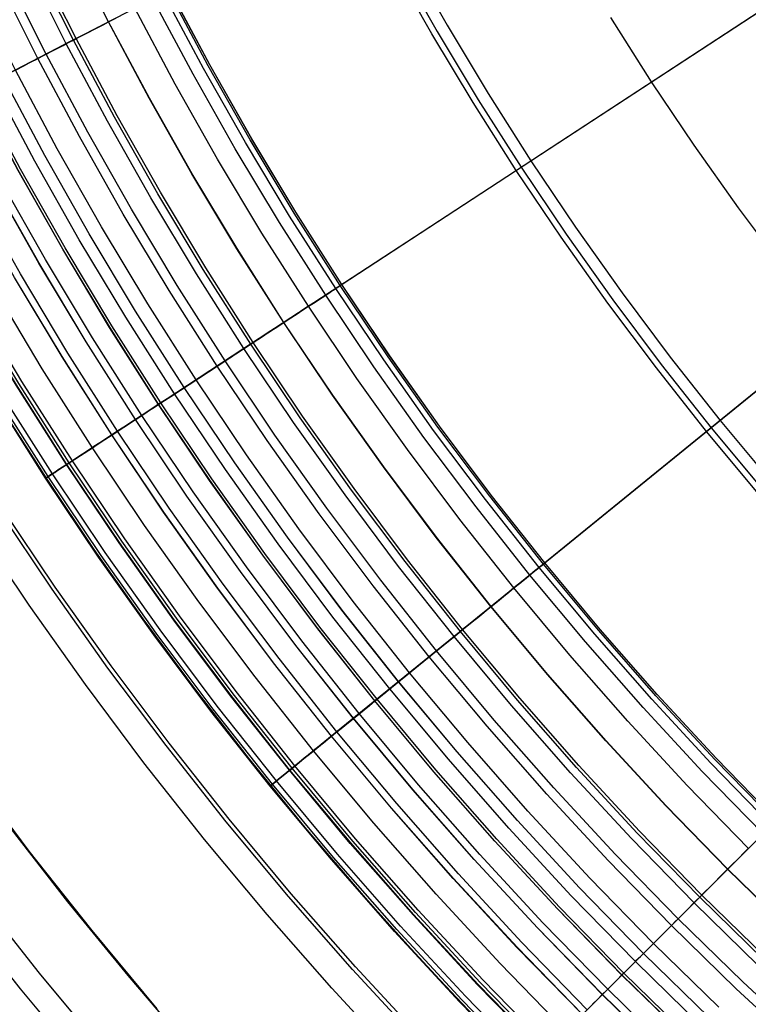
# Model space of a CAD drawing. Header units: millimetres. Extents: x -14 to 488, y -50 to 50.
# Tile 167 of 256: x 356.18 to 360.71, y -16.17 to -10.06. Entities that reach past the tile are written whole.
import ezdxf

# ---------------------------------------------------------------- set-up
doc = ezdxf.new("R2010")
doc.units = ezdxf.units.MM
doc.header["$MEASUREMENT"] = 0
doc.layers.add('Default', color=7, linetype='Continuous')

msp = doc.modelspace()

# ---------------------------------------------------------------- linework, layer by layer
at = {"layer": 'Default'}
for points in [[(356.6004, -16.5701), (356.1868, -16.0739), (355.7867, -15.568), (355.4005, -15.0527), (355.0284, -14.5287), (354.6707, -13.9966), (354.3276, -13.457), (353.9995, -12.9103), (353.6863, -12.3574), (353.3884, -11.7986), (353.1058, -11.2348), (352.8387, -10.6664), (352.587, -10.0941), (352.3508, -9.5185)], [(356.6004, -16.57), (356.1868, -16.0739), (355.7868, -15.5679), (355.4005, -15.0527), (355.0284, -14.5287), (354.6707, -13.9966), (354.3276, -13.4569), (353.9995, -12.9103), (353.6863, -12.3574), (353.3884, -11.7986), (353.1058, -11.2348), (352.8387, -10.6664), (352.587, -10.0941), (352.3508, -9.5185)], [(358.5342, -16.5168), (358.1207, -16.0699), (357.7192, -15.6127), (357.33, -15.1458), (356.9535, -14.6697), (356.59, -14.1848), (356.2398, -13.6916), (355.9031, -13.1909), (355.5803, -12.683), (355.2714, -12.1686), (354.9768, -11.6482), (354.6964, -11.1223), (354.4304, -10.5917), (354.179, -10.0568), (353.9421, -9.5182)], [(360.2162, -16.5137), (359.8021, -16.1102), (359.3986, -15.696), (359.006, -15.2718), (358.6248, -14.8378), (358.2554, -14.3945), (357.8979, -13.9425), (357.5529, -13.4821), (357.2204, -13.014), (356.9008, -12.5386), (356.5943, -12.0564), (356.3011, -11.5681), (356.0214, -11.074), (355.7552, -10.5749), (355.5027, -10.0711), (355.264, -9.5633)], [(360.2168, -16.5131), (359.8027, -16.1096), (359.3992, -15.6955), (359.0067, -15.2712), (358.6255, -14.8372), (358.256, -14.394), (357.8986, -13.9419), (357.5536, -13.4816), (357.2211, -13.0135), (356.9015, -12.5381), (356.5951, -12.056), (356.3019, -11.5676), (356.0221, -11.0736), (355.756, -10.5745), (355.5035, -10.0707), (355.2648, -9.563)], [(360.9745, -15.7151), (360.5808, -15.3315), (360.1972, -14.9378), (359.824, -14.5344), (359.4616, -14.1218), (359.1103, -13.7004), (358.7705, -13.2707), (358.4424, -12.833), (358.1264, -12.388), (357.8225, -11.936), (357.5312, -11.4776), (357.2524, -11.0133), (356.9865, -10.5436), (356.7334, -10.0691), (356.4934, -9.5902)], [(360.9754, -15.7142), (360.5817, -15.3305), (360.1981, -14.9369), (359.8249, -14.5335), (359.4626, -14.121), (359.1113, -13.6996), (358.7716, -13.2699), (358.4435, -12.8322), (358.1275, -12.3872), (357.8236, -11.9353), (357.5323, -11.4769), (357.2536, -11.0127), (356.9876, -10.543), (356.7346, -10.0685), (356.4946, -9.5896)], [(360.9754, -15.7142), (360.5817, -15.3305), (360.1981, -14.9369), (359.8249, -14.5335), (359.4626, -14.121), (359.1113, -13.6996), (358.7716, -13.2699), (358.4435, -12.8322), (358.1275, -12.3872), (357.8236, -11.9353), (357.5323, -11.4769), (357.2536, -11.0127), (356.9876, -10.543), (356.7346, -10.0685), (356.4946, -9.5896)], [(359.6783, -16.234), (359.2716, -15.8166), (358.876, -15.389), (358.4918, -14.9516), (358.1194, -14.5049), (357.7592, -14.0493), (357.4114, -13.5853), (357.0764, -13.1135), (356.7543, -12.6344), (356.4454, -12.1485), (356.1499, -11.6563), (355.8679, -11.1584), (355.5997, -10.6553), (355.3452, -10.1476), (355.1047, -9.6358)], [(359.6788, -16.2334), (359.2721, -15.8161), (358.8765, -15.3885), (358.4924, -14.9511), (358.12, -14.5044), (357.7598, -14.0488), (357.412, -13.5849), (357.077, -13.1131), (356.7549, -12.634), (356.446, -12.1481), (356.1505, -11.6559), (355.8686, -11.158), (355.6003, -10.6549), (355.3459, -10.1473), (355.1053, -9.6355)], [(359.7086, -16.2037), (359.3027, -15.7871), (358.9078, -15.3603), (358.5244, -14.9237), (358.1527, -14.4779), (357.7932, -14.0231), (357.446, -13.5601), (357.1116, -13.0892), (356.7901, -12.611), (356.4818, -12.126), (356.1869, -11.6347), (355.9055, -11.1377), (355.6377, -10.6356), (355.3838, -10.1289), (355.1437, -9.6181)], [(358.5946, -9.6598), (358.8375, -10.0889), (359.0922, -10.5131), (359.3584, -10.9319), (359.636, -11.3448), (359.9247, -11.7514), (360.2245, -12.1512), (360.5349, -12.5438), (360.8558, -12.9288)], [(359.5762, -16.3361), (359.1669, -15.9161), (358.7687, -15.4857), (358.3821, -15.0455), (358.0073, -14.5959), (357.6448, -14.1374), (357.2948, -13.6705), (356.9575, -13.1957), (356.6334, -12.7134), (356.3225, -12.2244), (356.0251, -11.729), (355.7414, -11.2279), (355.4714, -10.7216), (355.2153, -10.2107), (354.9732, -9.6956)], [(360.771, -15.9294), (360.3718, -15.5404), (359.9829, -15.1413), (359.6045, -14.7323), (359.237, -14.3139), (358.8809, -13.8867), (358.5364, -13.4509), (358.2037, -13.0072), (357.8833, -12.556), (357.5752, -12.0977), (357.2798, -11.6329), (356.9971, -11.1622), (356.7275, -10.686), (356.4709, -10.2048), (356.2275, -9.7192)], [(360.8055, -15.8931), (360.4073, -15.505), (360.0192, -15.1068), (359.6417, -14.6987), (359.2751, -14.2814), (358.9198, -13.8551), (358.5761, -13.4204), (358.2442, -12.9777), (357.9245, -12.5275), (357.6171, -12.0703), (357.3224, -11.6066), (357.0404, -11.137), (356.7714, -10.6618), (356.5154, -10.1818), (356.2726, -9.6973)], [(360.8183, -15.8796), (360.4204, -15.4919), (360.0326, -15.094), (359.6555, -14.6863), (359.2892, -14.2693), (358.9342, -13.8434), (358.5908, -13.4091), (358.2592, -12.9667), (357.9397, -12.5169), (357.6327, -12.0601), (357.3382, -11.5969), (357.0564, -11.1276), (356.7876, -10.6529), (356.5319, -10.1733), (356.2893, -9.6892)], [(360.8183, -15.8796), (360.4204, -15.4919), (360.0326, -15.094), (359.6555, -14.6863), (359.2892, -14.2693), (358.9342, -13.8434), (358.5908, -13.4091), (358.2592, -12.9667), (357.9397, -12.5169), (357.6327, -12.0601), (357.3382, -11.5969), (357.0564, -11.1276), (356.7876, -10.6529), (356.5319, -10.1733), (356.2893, -9.6892)], [(360.7729, -12.9998), (360.4502, -12.6126), (360.138, -12.2178), (359.8366, -11.8157), (359.5462, -11.4068), (359.2671, -10.9916), (358.9994, -10.5705), (358.7433, -10.1439), (358.4989, -9.7124)], [(359.4402, -16.4721), (359.0274, -16.0485), (358.6259, -15.6145), (358.236, -15.1705), (357.858, -14.7171), (357.4924, -14.2547), (357.1394, -13.7838), (356.7993, -13.305), (356.4724, -12.8187), (356.1589, -12.3255), (355.859, -11.8259), (355.5728, -11.3206), (355.3006, -10.8099), (355.0423, -10.2946), (354.7982, -9.7752)], [(359.4423, -16.4699), (359.0296, -16.0464), (358.6281, -15.6125), (358.2383, -15.1686), (357.8604, -14.7152), (357.4948, -14.2529), (357.1419, -13.782), (356.8018, -13.3033), (356.475, -12.817), (356.1615, -12.3239), (355.8616, -11.8244), (355.5755, -11.3191), (355.3033, -10.8086), (355.045, -10.2933), (354.8009, -9.774)], [(359.4425, -16.4698), (359.0298, -16.0462), (358.6283, -15.6123), (358.2384, -15.1684), (357.8605, -14.7151), (357.495, -14.2527), (357.142, -13.7819), (356.802, -13.3031), (356.4751, -12.8169), (356.1617, -12.3238), (355.8618, -11.8243), (355.5757, -11.319), (355.3034, -10.8085), (355.0452, -10.2932), (354.8011, -9.7739)], [(359.455, -16.4572), (359.0426, -16.034), (358.6415, -15.6004), (358.2519, -15.1569), (357.8743, -14.7039), (357.509, -14.2419), (357.1564, -13.7715), (356.8166, -13.293), (356.49, -12.8072), (356.1768, -12.3144), (355.8771, -11.8153), (355.5912, -11.3104), (355.3192, -10.8003), (355.0612, -10.2855), (354.8172, -9.7665)], [(359.4711, -16.4412), (359.0591, -16.0184), (358.6584, -15.5852), (358.2692, -15.1421), (357.892, -14.6896), (357.527, -14.228), (357.1747, -13.7581), (356.8353, -13.2801), (356.509, -12.7947), (356.1961, -12.3025), (355.8968, -11.8039), (355.6112, -11.2995), (355.3394, -10.7899), (355.0816, -10.2755), (354.8379, -9.7571)], [(361.0862, -16.4119), (360.6745, -16.031), (360.2728, -15.6395), (359.8813, -15.2377), (359.5004, -14.8261), (359.1306, -14.405), (358.7721, -13.975), (358.4254, -13.5364), (358.0906, -13.0898), (357.768, -12.6356), (357.4579, -12.1744), (357.1606, -11.7066), (356.8761, -11.2328), (356.6047, -10.7534), (356.3465, -10.2692), (356.1015, -9.7804)], [(359.3308, -16.5815), (358.9152, -16.155), (358.5109, -15.7181), (358.1184, -15.2711), (357.7379, -14.8147), (357.3698, -14.3491), (357.0144, -13.875), (356.672, -13.3929), (356.3429, -12.9034), (356.0273, -12.4068), (355.7253, -11.9039), (355.4372, -11.3951), (355.1631, -10.881), (354.9031, -10.3622), (354.6573, -9.8393)], [(359.3313, -16.581), (358.9157, -16.1545), (358.5115, -15.7176), (358.119, -15.2706), (357.7385, -14.8142), (357.3704, -14.3487), (357.015, -13.8746), (356.6727, -13.3925), (356.3435, -12.9029), (356.0279, -12.4064), (355.726, -11.9035), (355.4379, -11.3947), (355.1638, -10.8807), (354.9038, -10.3619), (354.658, -9.839)], [(359.3315, -16.5808), (358.9159, -16.1543), (358.5117, -15.7174), (358.1192, -15.2705), (357.7387, -14.814), (357.3706, -14.3485), (357.0152, -13.8744), (356.6729, -13.3924), (356.3438, -12.9028), (356.0281, -12.4063), (355.7262, -11.9034), (355.4381, -11.3946), (355.164, -10.8806), (354.904, -10.3618), (354.6582, -9.8389)], [(359.3323, -16.58), (358.9167, -16.1536), (358.5125, -15.7167), (358.12, -15.2698), (357.7395, -14.8133), (357.3715, -14.3478), (357.0161, -13.8738), (356.6738, -13.3917), (356.3447, -12.9022), (356.0291, -12.4057), (355.7271, -11.9028), (355.4391, -11.3941), (355.165, -10.8801), (354.905, -10.3613), (354.6592, -9.8384)], [(359.3323, -16.58), (358.9167, -16.1536), (358.5125, -15.7167), (358.12, -15.2698), (357.7395, -14.8133), (357.3715, -14.3478), (357.0161, -13.8738), (356.6738, -13.3917), (356.3447, -12.9022), (356.0291, -12.4057), (355.7272, -11.9028), (355.4391, -11.3941), (355.165, -10.88), (354.905, -10.3613), (354.6592, -9.8384)], [(359.3437, -16.5686), (358.9285, -16.1424), (358.5245, -15.7058), (358.1323, -15.2592), (357.7521, -14.8031), (357.3843, -14.338), (357.0292, -13.8643), (356.6871, -13.3825), (356.3582, -12.8933), (356.0428, -12.3972), (355.7411, -11.8947), (355.4533, -11.3863), (355.1794, -10.8726), (354.9196, -10.3542), (354.6739, -9.8317)], [(359.3664, -16.5459), (358.9518, -16.1203), (358.5484, -15.6843), (358.1567, -15.2384), (357.777, -14.7829), (357.4097, -14.3184), (357.0551, -13.8453), (356.7135, -13.3643), (356.3851, -12.8758), (356.0702, -12.3803), (355.7689, -11.8785), (355.4814, -11.3708), (355.2079, -10.8579), (354.9485, -10.3402), (354.7032, -9.8184)], [(361.0471, -16.4552), (360.6344, -16.0733), (360.2315, -15.6808), (359.839, -15.2779), (359.4571, -14.8652), (359.0863, -14.443), (358.7268, -14.0118), (358.3791, -13.572), (358.0434, -13.1242), (357.72, -12.6688), (357.4091, -12.2063), (357.111, -11.7373), (356.8257, -11.2622), (356.5536, -10.7816), (356.2946, -10.296), (356.049, -9.8059)], [(361.0471, -16.4552), (360.6344, -16.0733), (360.2315, -15.6808), (359.839, -15.2779), (359.4571, -14.8652), (359.0863, -14.443), (358.7268, -14.0118), (358.3791, -13.572), (358.0434, -13.1242), (357.72, -12.6688), (357.4091, -12.2063), (357.111, -11.7373), (356.8257, -11.2622), (356.5536, -10.7816), (356.2946, -10.296), (356.049, -9.8059)], [(357.0357, -16.1976), (356.6316, -15.7128), (356.2407, -15.2184), (355.8633, -14.715), (355.4997, -14.203), (355.1502, -13.6831), (354.815, -13.1558), (354.4944, -12.6217), (354.1884, -12.0814), (353.8973, -11.5355), (353.6212, -10.9846), (353.3602, -10.4292), (353.1142, -9.8701)], [(360.526, -16.1874), (360.1203, -15.792), (359.7249, -15.3862), (359.3402, -14.9705), (358.9667, -14.5452), (358.6047, -14.1109), (358.2545, -13.668), (357.9163, -13.2169), (357.5906, -12.7582), (357.2774, -12.2924), (356.9771, -11.8199), (356.6898, -11.3414), (356.4157, -10.8573), (356.1549, -10.3682), (355.9075, -9.8746)], [(360.8535, -15.0588), (360.4768, -14.6722), (360.1104, -14.2762), (359.7546, -13.8711), (359.4097, -13.4573), (359.0761, -13.0354), (358.754, -12.6057), (358.4437, -12.1687), (358.1453, -11.725), (357.8593, -11.2749), (357.5856, -10.819), (357.3244, -10.3579), (357.076, -9.892)], [(360.8535, -15.0588), (360.4768, -14.6722), (360.1104, -14.2762), (359.7546, -13.8711), (359.4097, -13.4573), (359.0761, -13.0354), (358.754, -12.6057), (358.4437, -12.1687), (358.1453, -11.725), (357.8593, -11.2749), (357.5856, -10.819), (357.3244, -10.3579), (357.076, -9.892)], [(360.8771, -15.0351), (360.5011, -14.6492), (360.1352, -14.2538), (359.78, -13.8494), (359.4357, -13.4363), (359.1026, -13.015), (358.781, -12.586), (358.4711, -12.1497), (358.1733, -11.7067), (357.8877, -11.2573), (357.6144, -10.8022), (357.3537, -10.3418), (357.1057, -9.8766)], [(360.8771, -15.0351), (360.5011, -14.6492), (360.1352, -14.2538), (359.78, -13.8494), (359.4357, -13.4363), (359.1026, -13.015), (358.781, -12.586), (358.4711, -12.1497), (358.1733, -11.7067), (357.8877, -11.2573), (357.6144, -10.8022), (357.3537, -10.3418), (357.1057, -9.8766)], [(360.885, -15.0273), (360.5091, -14.6416), (360.1435, -14.2464), (359.7884, -13.8421), (359.4443, -13.4293), (359.1114, -13.0082), (358.79, -12.5794), (358.4803, -12.1434), (358.1826, -11.7006), (357.8971, -11.2515), (357.624, -10.7966), (357.3635, -10.3364), (357.1155, -9.8715)], [(360.885, -15.0273), (360.5091, -14.6416), (360.1435, -14.2464), (359.7884, -13.8421), (359.4443, -13.4293), (359.1114, -13.0082), (358.79, -12.5794), (358.4803, -12.1434), (358.1826, -11.7006), (357.8971, -11.2515), (357.624, -10.7966), (357.3635, -10.3364), (357.1155, -9.8715)], [(360.8853, -15.0269), (360.5095, -14.6412), (360.1438, -14.2461), (359.7888, -13.8418), (359.4447, -13.429), (359.1118, -13.0079), (358.7903, -12.5791), (358.4807, -12.1431), (358.183, -11.7003), (357.8976, -11.2512), (357.6245, -10.7964), (357.3639, -10.3362), (357.116, -9.8713)], [(360.4164, -16.3029), (360.0077, -15.9046), (359.6094, -15.4959), (359.2219, -15.0771), (358.8457, -14.6488), (358.4811, -14.2113), (358.1283, -13.7651), (357.7877, -13.3108), (357.4596, -12.8487), (357.1441, -12.3795), (356.8416, -11.9037), (356.5522, -11.4216), (356.2761, -10.934), (356.0134, -10.4414), (355.7642, -9.9442)], [(360.4652, -16.2515), (360.0578, -15.8545), (359.6608, -15.4471), (359.2746, -15.0297), (358.8996, -14.6027), (358.5361, -14.1666), (358.1844, -13.7219), (357.8449, -13.269), (357.5179, -12.8085), (357.2035, -12.3407), (356.9019, -11.8664), (356.6135, -11.3859), (356.3382, -10.8999), (356.0764, -10.4088), (355.828, -9.9132)], [(360.4653, -16.2513), (360.0579, -15.8543), (359.6609, -15.4469), (359.2748, -15.0295), (358.8997, -14.6026), (358.5363, -14.1665), (358.1846, -13.7218), (357.8451, -13.2689), (357.5181, -12.8083), (357.2037, -12.3406), (356.9021, -11.8663), (356.6137, -11.3858), (356.3384, -10.8998), (356.0766, -10.4087), (355.8282, -9.9131)], [(360.801, -15.1113), (360.4229, -14.7234), (360.0552, -14.3259), (359.6981, -13.9194), (359.352, -13.5042), (359.0172, -13.0807), (358.694, -12.6495), (358.3825, -12.211), (358.0831, -11.7656), (357.796, -11.314), (357.5214, -10.8565), (357.2593, -10.3937), (357.01, -9.9261)], [(360.801, -15.1113), (360.4229, -14.7234), (360.0552, -14.3259), (359.6981, -13.9194), (359.352, -13.5042), (359.0172, -13.0807), (358.694, -12.6495), (358.3825, -12.211), (358.0831, -11.7656), (357.796, -11.314), (357.5214, -10.8565), (357.2593, -10.3937), (357.01, -9.9261)], [(358.6602, -16.3971), (358.2498, -15.9535), (357.8512, -15.4997), (357.4649, -15.0363), (357.0912, -14.5636), (356.7304, -14.0823), (356.3828, -13.5928), (356.0486, -13.0958), (355.7282, -12.5916), (355.4216, -12.081), (355.1291, -11.5644), (354.8508, -11.0425), (354.5868, -10.5158), (354.3372, -9.9848)], [(358.6602, -16.3971), (358.2498, -15.9535), (357.8512, -15.4997), (357.4649, -15.0363), (357.0912, -14.5636), (356.7304, -14.0823), (356.3828, -13.5928), (356.0486, -13.0958), (355.7282, -12.5916), (355.4216, -12.081), (355.1291, -11.5644), (354.8508, -11.0425), (354.5868, -10.5158), (354.3372, -9.9848)], [(358.6778, -16.3805), (358.2678, -15.9373), (357.8696, -15.484), (357.4837, -15.021), (357.1104, -14.5489), (356.7499, -14.068), (356.4027, -13.5791), (356.0689, -13.0825), (355.7487, -12.5789), (355.4425, -12.0688), (355.1503, -11.5528), (354.8723, -11.0314), (354.6086, -10.5052), (354.3593, -9.9748)], [(360.3346, -16.389), (359.9237, -15.9886), (359.5232, -15.5777), (359.1337, -15.1567), (358.7555, -14.726), (358.3888, -14.2862), (358.0342, -13.8376), (357.6917, -13.3808), (357.3618, -12.9163), (357.0447, -12.4445), (356.7406, -11.9661), (356.4496, -11.4815), (356.172, -10.9912), (355.9079, -10.4959), (355.6574, -9.996)], [(360.3351, -16.3885), (359.9241, -15.9881), (359.5237, -15.5772), (359.1342, -15.1562), (358.756, -14.7256), (358.3894, -14.2857), (358.0347, -13.8372), (357.6923, -13.3804), (357.3624, -12.9159), (357.0453, -12.4442), (356.7412, -11.9657), (356.4502, -11.4811), (356.1726, -10.9909), (355.9085, -10.4956), (355.658, -9.9957)], [(360.3464, -16.3766), (359.9358, -15.9765), (359.5357, -15.5659), (359.1464, -15.1452), (358.7685, -14.7149), (358.4021, -14.2754), (358.0477, -13.8271), (357.7056, -13.3707), (357.3759, -12.9065), (357.0591, -12.4352), (356.7552, -11.9571), (356.4644, -11.4729), (356.187, -10.983), (355.9231, -10.488), (355.6728, -9.9885)], [(360.7105, -15.2018), (360.3302, -14.8115), (359.9602, -14.4116), (359.601, -14.0026), (359.2527, -13.5848), (358.9159, -13.1587), (358.5906, -12.7249), (358.2773, -12.2837), (357.9761, -11.8356), (357.6872, -11.3812), (357.4109, -10.9209), (357.1472, -10.4553), (356.8964, -9.9848)], [(360.7105, -15.2018), (360.3302, -14.8115), (359.9602, -14.4116), (359.601, -14.0026), (359.2527, -13.5848), (358.9159, -13.1587), (358.5906, -12.7249), (358.2773, -12.2837), (357.9761, -11.8356), (357.6872, -11.3812), (357.4109, -10.9209), (357.1472, -10.4553), (356.8964, -9.9848)], [(356.7165, -16.4707), (356.3054, -15.9776), (355.9078, -15.4747), (355.5239, -14.9626), (355.1541, -14.4419), (354.7986, -13.913), (354.4576, -13.3766), (354.1315, -12.8334), (353.8202, -12.2838), (353.5242, -11.7285), (353.2433, -11.1681), (352.9778, -10.6032), (352.7276, -10.0344)], [(360.2487, -16.4795), (359.8355, -16.0768), (359.4328, -15.6635), (359.0411, -15.2402), (358.6607, -14.8071), (358.292, -14.3648), (357.9353, -13.9137), (357.591, -13.4543), (357.2592, -12.9872), (356.9403, -12.5128), (356.6345, -12.0316), (356.3419, -11.5443), (356.0627, -11.0513), (355.7971, -10.5532), (355.5452, -10.0505)], [(360.9343, -11.6047), (360.6484, -11.2233), (360.373, -10.8355), (360.1082, -10.4417), (359.8543, -10.0422)], [(355.0391, -10.6304), (355.2803, -11.0979), (355.5323, -11.5596), (355.7947, -12.0156), (356.0674, -12.4654), (356.3504, -12.9088), (356.6434, -13.3457), (356.9464, -13.7758), (357.2591, -14.1988), (357.601, -14.6393), (357.9536, -15.0713), (358.3166, -15.4947), (358.6897, -15.9092), (359.0727, -16.3146)], [(355.0391, -10.6304), (355.2803, -11.0979), (355.5323, -11.5596), (355.7947, -12.0156), (356.0674, -12.4654), (356.3504, -12.9088), (356.6434, -13.3457), (356.9464, -13.7758), (357.2591, -14.1988), (357.601, -14.6393), (357.9536, -15.0713), (358.3166, -15.4947), (358.6897, -15.9092), (359.0727, -16.3146)], [(353.7566, -11.2739), (354.0129, -11.7705), (354.2805, -12.2611), (354.5593, -12.7455), (354.8491, -13.2233), (355.1497, -13.6945), (355.461, -14.1586), (355.7828, -14.6155), (356.115, -15.0649), (356.4784, -15.5329), (356.853, -15.9919), (357.2386, -16.4417)], [(353.7566, -11.2739), (354.0129, -11.7705), (354.2805, -12.2611), (354.5593, -12.7455), (354.8491, -13.2233), (355.1497, -13.6945), (355.461, -14.1586), (355.7828, -14.6155), (356.115, -15.0649), (356.4784, -15.5329), (356.853, -15.9919), (357.2386, -16.4417)]]:
    msp.add_lwpolyline(points, dxfattribs=at)
at = {"layer": 'Default', "extrusion": (-0.54721, 0.836996, 0)}
msp.add_lwpolyline([(-294.6902, 167.9005), (-294.6905, 167.9027), (-294.6908, 167.9049), (-294.6911, 167.9071), (-294.6915, 167.9094), (-294.6919, 167.9116), (-294.6924, 167.9139), (-294.693, 167.9161), (-294.6936, 167.9184), (-294.6943, 167.9207), (-294.695, 167.9229), (-294.6958, 167.9252), (-294.6967, 167.9275), (-294.6976, 167.9297), (-294.6986, 167.932), (-294.6996, 167.9342), (-294.7007, 167.9364), (-294.7019, 167.9386), (-294.7031, 167.9408), (-294.7044, 167.943), (-294.7057, 167.9451), (-294.7071, 167.9472), (-294.7086, 167.9493), (-294.7101, 167.9513), (-294.7117, 167.9534), (-294.7133, 167.9553), (-294.715, 167.9573), (-294.7167, 167.9592), (-294.7185, 167.9611), (-294.7204, 167.9629), (-294.7222, 167.9646), (-294.7242, 167.9664), (-294.7261, 167.968), (-294.7282, 167.9697), (-294.7302, 167.9712), (-294.7323, 167.9727), (-294.7345, 167.9742), (-294.7366, 167.9756), (-294.7388, 167.9769), (-294.7411, 167.9782), (-294.7433, 167.9794), (-294.7456, 167.9806), (-294.7479, 167.9817), (-294.7502, 167.9827), (-294.7526, 167.9837), (-294.7549, 167.9846), (-294.7573, 167.9855), (-294.7596, 167.9862), (-294.762, 167.987), (-294.7644, 167.9876), (-294.7668, 167.9882), (-294.7692, 167.9887), (-294.7716, 167.9892), (-294.774, 167.9896), (-294.7763, 167.99), (-294.7787, 167.9903), (-294.7811, 167.9905), (-294.7834, 167.9907), (-294.7857, 167.9908), (-294.7881, 167.9909), (-294.7904, 167.9909), (-294.7926, 167.9908), (-294.7949, 167.9908), (-294.7971, 167.9906), (-294.7993, 167.9904)], dxfattribs=at)
at = {"layer": 'Default', "extrusion": (-0.630298, 0.776353, 0)}
msp.add_lwpolyline([(-271.8869, 167.9005), (-271.8872, 167.9027), (-271.8875, 167.9049), (-271.8878, 167.9071), (-271.8882, 167.9094), (-271.8887, 167.9116), (-271.8892, 167.9139), (-271.8897, 167.9161), (-271.8903, 167.9184), (-271.891, 167.9207), (-271.8918, 167.9229), (-271.8926, 167.9252), (-271.8934, 167.9275), (-271.8943, 167.9297), (-271.8953, 167.932), (-271.8964, 167.9342), (-271.8975, 167.9364), (-271.8986, 167.9386), (-271.8998, 167.9408), (-271.9011, 167.943), (-271.9025, 167.9451), (-271.9039, 167.9472), (-271.9053, 167.9493), (-271.9068, 167.9513), (-271.9084, 167.9534), (-271.91, 167.9553), (-271.9117, 167.9573), (-271.9135, 167.9592), (-271.9152, 167.9611), (-271.9171, 167.9629), (-271.919, 167.9646), (-271.9209, 167.9664), (-271.9229, 167.968), (-271.9249, 167.9697), (-271.9269, 167.9712), (-271.929, 167.9727), (-271.9312, 167.9742), (-271.9333, 167.9756), (-271.9355, 167.9769), (-271.9378, 167.9782), (-271.94, 167.9794), (-271.9423, 167.9806), (-271.9446, 167.9817), (-271.9469, 167.9827), (-271.9493, 167.9837), (-271.9516, 167.9846), (-271.954, 167.9855), (-271.9564, 167.9862), (-271.9587, 167.987), (-271.9611, 167.9876), (-271.9635, 167.9882), (-271.9659, 167.9887), (-271.9683, 167.9892), (-271.9707, 167.9896), (-271.9731, 167.99), (-271.9754, 167.9903), (-271.9778, 167.9905), (-271.9801, 167.9907), (-271.9825, 167.9908), (-271.9848, 167.9909), (-271.9871, 167.9909), (-271.9894, 167.9908), (-271.9916, 167.9908), (-271.9938, 167.9906), (-271.9961, 167.9904)], dxfattribs=at)
at = {"layer": 'Default', "extrusion": (-0.60361, 0.79728, 0)}
for points in [[(-276.2649, 22.4213), (-276.2646, 22.3872), (-276.2635, 22.3528), (-276.2617, 22.3181), (-276.2591, 22.2832), (-276.2558, 22.248), (-276.2517, 22.2127), (-276.2467, 22.1772), (-276.241, 22.1416), (-276.2344, 22.1058), (-276.227, 22.07), (-276.2187, 22.0342), (-276.2095, 21.9983), (-276.1995, 21.9625), (-276.1886, 21.9267), (-276.1768, 21.891), (-276.1642, 21.8554), (-276.1506, 21.82), (-276.1362, 21.7848), (-276.1208, 21.7499), (-276.1046, 21.7152), (-276.0875, 21.6809), (-276.0696, 21.6469), (-276.0507, 21.6133), (-276.031, 21.5801), (-276.0105, 21.5474), (-275.9891, 21.5151), (-275.967, 21.4834), (-275.944, 21.4523), (-275.9203, 21.4218), (-275.8958, 21.392), (-275.8706, 21.3628), (-275.8447, 21.3343), (-275.8181, 21.3065), (-275.7908, 21.2795), (-275.7629, 21.2532), (-275.7344, 21.2278), (-275.7054, 21.2032), (-275.6758, 21.1794), (-275.6458, 21.1566), (-275.6152, 21.1346), (-275.5843, 21.1135), (-275.5529, 21.0933), (-275.5211, 21.074), (-275.4891, 21.0557), (-275.4567, 21.0383), (-275.4241, 21.0219), (-275.3912, 21.0064), (-275.3582, 20.9919), (-275.325, 20.9783), (-275.2917, 20.9657), (-275.2583, 20.9541), (-275.2249, 20.9433), (-275.1914, 20.9335), (-275.1579, 20.9247), (-275.1245, 20.9167), (-275.0911, 20.9096), (-275.0579, 20.9035), (-275.0247, 20.8982), (-274.9918, 20.8938), (-274.959, 20.8902), (-274.9264, 20.8874), (-274.894, 20.8855), (-274.8619, 20.8844), (-274.83, 20.884), (-274.7982, 20.8844), (-274.7661, 20.8855), (-274.7337, 20.8874), (-274.7011, 20.8902), (-274.6683, 20.8938), (-274.6353, 20.8982), (-274.6022, 20.9035), (-274.5689, 20.9096), (-274.5356, 20.9167), (-274.5022, 20.9247), (-274.4687, 20.9335), (-274.4352, 20.9433), (-274.4018, 20.9541), (-274.3684, 20.9657), (-274.3351, 20.9783), (-274.3019, 20.9919), (-274.2688, 21.0064), (-274.236, 21.0219), (-274.2034, 21.0383), (-274.171, 21.0557), (-274.1389, 21.074), (-274.1072, 21.0933), (-274.0758, 21.1135), (-274.0449, 21.1346), (-274.0143, 21.1566), (-273.9842, 21.1794), (-273.9547, 21.2032), (-273.9256, 21.2278), (-273.8972, 21.2532), (-273.8693, 21.2795), (-273.842, 21.3065), (-273.8154, 21.3343), (-273.7895, 21.3628), (-273.7643, 21.392), (-273.7398, 21.4218), (-273.7161, 21.4523), (-273.6931, 21.4834), (-273.6709, 21.5151), (-273.6496, 21.5474), (-273.629, 21.5801), (-273.6094, 21.6133), (-273.5905, 21.6469), (-273.5725, 21.6809), (-273.5555, 21.7152), (-273.5392, 21.7499), (-273.5239, 21.7848), (-273.5095, 21.82), (-273.4959, 21.8554), (-273.4832, 21.891), (-273.4715, 21.9267), (-273.4606, 21.9625), (-273.4505, 21.9983), (-273.4414, 22.0342), (-273.4331, 22.07), (-273.4257, 22.1058), (-273.4191, 22.1416), (-273.4134, 22.1772), (-273.4084, 22.2127), (-273.4043, 22.248), (-273.401, 22.2832), (-273.3984, 22.3181), (-273.3966, 22.3528), (-273.3955, 22.3872), (-273.3952, 22.4213)], [(-273.3952, 22.4213), (-273.3955, 22.4554), (-273.3966, 22.4899), (-273.3984, 22.5245), (-273.401, 22.5595), (-273.4043, 22.5946), (-273.4084, 22.6299), (-273.4134, 22.6654), (-273.4191, 22.7011), (-273.4257, 22.7368), (-273.4331, 22.7726), (-273.4414, 22.8085), (-273.4505, 22.8443), (-273.4606, 22.8802), (-273.4715, 22.916), (-273.4832, 22.9516), (-273.4959, 22.9872), (-273.5095, 23.0226), (-273.5239, 23.0578), (-273.5392, 23.0927), (-273.5555, 23.1274), (-273.5725, 23.1618), (-273.5905, 23.1958), (-273.6094, 23.2294), (-273.629, 23.2626), (-273.6496, 23.2953), (-273.6709, 23.3275), (-273.6931, 23.3592), (-273.7161, 23.3903), (-273.7398, 23.4208), (-273.7643, 23.4507), (-273.7895, 23.4799), (-273.8154, 23.5084), (-273.842, 23.5362), (-273.8693, 23.5632), (-273.8972, 23.5894), (-273.9256, 23.6148), (-273.9547, 23.6394), (-273.9842, 23.6632), (-274.0143, 23.6861), (-274.0449, 23.7081), (-274.0758, 23.7292), (-274.1072, 23.7493), (-274.1389, 23.7686), (-274.171, 23.7869), (-274.2034, 23.8043), (-274.236, 23.8207), (-274.2688, 23.8362), (-274.3019, 23.8507), (-274.3351, 23.8643), (-274.3684, 23.8769), (-274.4018, 23.8886), (-274.4352, 23.8993), (-274.4687, 23.9091), (-274.5022, 23.918), (-274.5356, 23.9259), (-274.5689, 23.933), (-274.6022, 23.9392), (-274.6353, 23.9444), (-274.6683, 23.9489), (-274.7011, 23.9524), (-274.7337, 23.9552), (-274.7661, 23.9571), (-274.7982, 23.9583), (-274.83, 23.9587), (-274.8619, 23.9583), (-274.894, 23.9571), (-274.9264, 23.9552), (-274.959, 23.9524), (-274.9918, 23.9489), (-275.0247, 23.9444), (-275.0579, 23.9392), (-275.0911, 23.933), (-275.1245, 23.9259), (-275.1579, 23.918), (-275.1914, 23.9091), (-275.2249, 23.8993), (-275.2583, 23.8886), (-275.2917, 23.8769), (-275.325, 23.8643), (-275.3582, 23.8507), (-275.3912, 23.8362), (-275.4241, 23.8207), (-275.4567, 23.8043), (-275.4891, 23.7869), (-275.5211, 23.7686), (-275.5529, 23.7493), (-275.5843, 23.7292), (-275.6152, 23.7081), (-275.6458, 23.6861), (-275.6758, 23.6632), (-275.7054, 23.6394), (-275.7344, 23.6148), (-275.7629, 23.5894), (-275.7908, 23.5632), (-275.8181, 23.5362), (-275.8447, 23.5084), (-275.8706, 23.4799), (-275.8958, 23.4507), (-275.9203, 23.4208), (-275.944, 23.3903), (-275.967, 23.3592), (-275.9891, 23.3275), (-276.0105, 23.2953), (-276.031, 23.2626), (-276.0507, 23.2294), (-276.0696, 23.1958), (-276.0875, 23.1618), (-276.1046, 23.1274), (-276.1208, 23.0927), (-276.1362, 23.0578), (-276.1506, 23.0226), (-276.1642, 22.9872), (-276.1768, 22.9516), (-276.1886, 22.916), (-276.1995, 22.8802), (-276.2095, 22.8443), (-276.2187, 22.8085), (-276.227, 22.7726), (-276.2344, 22.7368), (-276.241, 22.7011), (-276.2467, 22.6654), (-276.2517, 22.6299), (-276.2558, 22.5946), (-276.2591, 22.5595), (-276.2617, 22.5245), (-276.2635, 22.4899), (-276.2646, 22.4554), (-276.2649, 22.4213)]]:
    msp.add_lwpolyline(points, dxfattribs=at)
at = {"layer": 'Default'}
for points in [[(360.9414, -9.897, 167.8086), (358.6819, -11.3742, 135.9018), (357.5752, -12.0977, 113.236), (356.8799, -12.5523, 93.2153), (356.3447, -12.9022, 30.9743), (356.3537, -12.8963, 30.2517), (356.3649, -12.8889, 29.9205), (356.3803, -12.8789, 29.6087), (356.3993, -12.8665, 29.3157), (356.4216, -12.8519, 29.0412), (356.447, -12.8353, 28.7845), (356.475, -12.817, 28.5452), (356.5052, -12.7972, 28.3228), (356.5375, -12.7762, 28.1165), (356.5714, -12.754, 27.9256), (356.6066, -12.731, 27.7494), (356.6428, -12.7073, 27.5871), (356.6797, -12.6832, 27.438), (356.717, -12.6588, 27.3014), (356.7543, -12.6344, 27.1765), (356.7914, -12.6102, 27.0625), (356.8282, -12.5861, 26.9585), (356.8647, -12.5622, 26.8631), (356.9008, -12.5386, 26.7753), (356.9367, -12.5152, 26.694), (356.9724, -12.4918, 26.618), (357.0083, -12.4683, 26.5461), (357.0447, -12.4445, 26.4772), (357.0819, -12.4202, 26.41), (357.1203, -12.3951, 26.3433), (357.468, -12.1678, 25.7739), (357.5248, -12.1306, 25.6736), (357.5797, -12.0948, 25.5725), (357.6327, -12.0601, 25.4705), (357.6836, -12.0268, 25.3673), (357.7325, -11.9949, 25.2629), (357.7792, -11.9643, 25.1573), (357.8236, -11.9353, 25.0504), (357.8657, -11.9078, 24.9422), (357.9052, -11.882, 24.8329), (357.942, -11.8579, 24.7227), (357.9761, -11.8356, 24.6119), (358.0072, -11.8152, 24.5007), (358.0355, -11.7968, 24.3897), (358.0608, -11.7802, 24.2791), (358.0831, -11.7656, 24.1696), (358.1026, -11.7529, 24.0615), (358.1194, -11.7419, 23.9552), (358.1335, -11.7327, 23.8511), (358.1453, -11.725, 23.7495), (358.155, -11.7187, 23.6507), (358.1627, -11.7136, 23.5549), (358.1733, -11.7067, 23.3725), (358.1793, -11.7028, 23.2024), (358.183, -11.7003, 22.75), (358.1793, -11.7028, 22.2976), (358.1733, -11.7067, 22.1275), (358.1627, -11.7136, 21.9451), (358.155, -11.7187, 21.8493), (358.1453, -11.725, 21.7505), (358.1335, -11.7327, 21.6489), (358.1194, -11.7419, 21.5448), (358.1026, -11.7529, 21.4385), (358.0831, -11.7656, 21.3304), (358.0608, -11.7802, 21.2209), (358.0355, -11.7968, 21.1103), (358.0072, -11.8152, 20.9993), (357.9761, -11.8356, 20.8881), (357.942, -11.8579, 20.7773), (357.9052, -11.882, 20.6671), (357.8657, -11.9078, 20.5578), (357.8236, -11.9353, 20.4496), (357.7792, -11.9643, 20.3427), (357.7325, -11.9949, 20.2371), (357.6836, -12.0268, 20.1327), (357.6327, -12.0601, 20.0295), (357.5797, -12.0948, 19.9275), (357.5248, -12.1306, 19.8264), (357.468, -12.1678, 19.7261), (357.1207, -12.3948, 19.1572), (357.0824, -12.4199, 19.0905), (357.0453, -12.4442, 19.0234), (357.009, -12.4679, 18.9545), (356.9731, -12.4914, 18.8826), (356.9374, -12.5147, 18.8065), (356.9015, -12.5381, 18.7251), (356.8654, -12.5618, 18.6371), (356.8289, -12.5856, 18.5415), (356.792, -12.6097, 18.437), (356.7549, -12.634, 18.3225), (356.7175, -12.6584, 18.197), (356.6802, -12.6828, 18.0597), (356.6432, -12.707, 17.9098), (356.607, -12.7307, 17.7466), (356.5717, -12.7538, 17.5693), (356.5378, -12.776, 17.3773), (356.5055, -12.7971, 17.1698), (356.4751, -12.8169, 16.946), (356.4471, -12.8352, 16.7054), (356.4217, -12.8518, 16.4472), (356.3993, -12.8665, 16.1711), (356.3803, -12.8789, 15.8763), (356.365, -12.8889, 15.5623), (356.3537, -12.8963, 15.2287), (356.3447, -12.9022, 14.5001), (356.3851, -12.8758, 9.9809), (356.431, -12.8457, 8.3072), (356.49, -12.8072, 6.9636), (356.5587, -12.7623, 5.9048), (356.6334, -12.7134, 5.0834), (356.6719, -12.6883, 4.7466), (356.7109, -12.6628, 4.4491), (356.7503, -12.637, 4.1831), (356.8296, -12.5851, 3.7196), (356.868, -12.56, 3.5233), (356.905, -12.5359, 3.3511), (356.9403, -12.5128, 3.2022), (356.9737, -12.4909, 3.0758), (357.0049, -12.4706, 2.9701), (357.0195, -12.461, 2.9244), (357.0334, -12.4519, 2.8831), (357.0466, -12.4433, 2.8459), (357.0591, -12.4352, 2.8126), (357.0707, -12.4275, 2.7829), (357.0817, -12.4204, 2.7564), (357.0922, -12.4135, 2.7324), (357.1025, -12.4068, 2.7106), (357.1126, -12.4001, 2.6904), (357.1228, -12.3935, 2.6714), (357.1333, -12.3866, 2.6529), (357.1441, -12.3795, 2.6346), (357.1556, -12.372, 2.6158), (357.168, -12.3639, 2.5964), (357.1816, -12.355, 2.576), (357.1967, -12.3452, 2.5542), (357.2135, -12.3342, 2.5308), (357.2323, -12.3219, 2.5055), (357.2774, -12.2924, 2.4477), (357.3264, -12.2603, 2.3882), (357.3726, -12.2301, 2.3355), (357.3948, -12.2157, 2.3116), (357.4164, -12.2016, 2.2891), (357.4374, -12.1878, 2.2681), (357.4579, -12.1744, 2.2484), (357.4781, -12.1612, 2.2299), (357.4979, -12.1483, 2.2126), (357.5175, -12.1354, 2.1963), (357.537, -12.1227, 2.181), (357.5566, -12.1098, 2.1666), (357.5764, -12.0969, 2.1529), (357.5966, -12.0837, 2.1398), (357.6171, -12.0703, 2.1272), (357.6383, -12.0564, 2.1151), (357.6603, -12.0421, 2.1034), (357.6833, -12.027, 2.0921), (357.7077, -12.0111, 2.0813), (357.7335, -11.9942, 2.0709), (357.7611, -11.9762, 2.061), (357.7907, -11.9568, 2.0515), (357.8225, -11.936, 2.0424), (357.8569, -11.9136, 2.0338), (357.8938, -11.8894, 2.0259), (357.9337, -11.8634, 2.0187), (357.9765, -11.8353, 2.0124), (358.0227, -11.8051, 2.0073), (358.0723, -11.7727, 2.0034), (358.1255, -11.7379, 2.0009), (375.5965, -0.3158, 2)], [(362.0032, -11.3518, 167.8086), (359.9074, -13.0533, 135.9018), (358.8809, -13.8867, 113.236), (358.2359, -14.4103, 93.2153), (357.7395, -14.8133, 30.9743), (357.7479, -14.8066, 30.2517), (357.7583, -14.7981, 29.9205), (357.7725, -14.7865, 29.6087), (357.7902, -14.7722, 29.3157), (357.8109, -14.7554, 29.0412), (357.8344, -14.7363, 28.7845), (357.8604, -14.7152, 28.5452), (357.8884, -14.6924, 28.3228), (357.9183, -14.6681, 28.1165), (357.9498, -14.6426, 27.9256), (357.9824, -14.6161, 27.7494), (358.016, -14.5888, 27.5871), (358.0503, -14.561, 27.438), (358.0848, -14.533, 27.3014), (358.1194, -14.5049, 27.1765), (358.1539, -14.4769, 27.0625), (358.188, -14.4492, 26.9585), (358.2218, -14.4217, 26.8631), (358.2554, -14.3945, 26.7753), (358.2886, -14.3675, 26.694), (358.3218, -14.3406, 26.618), (358.3551, -14.3136, 26.5461), (358.3888, -14.2862, 26.4772), (358.4233, -14.2582, 26.41), (358.459, -14.2292, 26.3433), (358.7814, -13.9674, 25.7739), (358.8342, -13.9246, 25.6736), (358.8851, -13.8833, 25.5725), (358.9342, -13.8434, 25.4705), (358.9815, -13.805, 25.3673), (359.0268, -13.7682, 25.2629), (359.0701, -13.733, 25.1573), (359.1113, -13.6996, 25.0504), (359.1503, -13.6679, 24.9422), (359.187, -13.6382, 24.8329), (359.2211, -13.6104, 24.7227), (359.2527, -13.5848, 24.6119), (359.2816, -13.5613, 24.5007), (359.3078, -13.5401, 24.3897), (359.3313, -13.521, 24.2791), (359.352, -13.5042, 24.1696), (359.3701, -13.4895, 24.0615), (359.3856, -13.4769, 23.9552), (359.3988, -13.4662, 23.8511), (359.4097, -13.4573, 23.7495), (359.4186, -13.4501, 23.6507), (359.4258, -13.4443, 23.5549), (359.4357, -13.4363, 23.3725), (359.4412, -13.4318, 23.2024), (359.4447, -13.429, 22.75), (359.4412, -13.4318, 22.2976), (359.4357, -13.4363, 22.1275), (359.4258, -13.4443, 21.9451), (359.4186, -13.4501, 21.8493), (359.4097, -13.4573, 21.7505), (359.3988, -13.4662, 21.6489), (359.3856, -13.4769, 21.5448), (359.3701, -13.4895, 21.4385), (359.352, -13.5042, 21.3304), (359.3313, -13.521, 21.2209), (359.3078, -13.5401, 21.1103), (359.2816, -13.5613, 20.9993), (359.2527, -13.5848, 20.8881), (359.2211, -13.6104, 20.7773), (359.187, -13.6382, 20.6671), (359.1503, -13.6679, 20.5578), (359.1113, -13.6996, 20.4496), (359.0701, -13.733, 20.3427), (359.0268, -13.7682, 20.2371), (358.9815, -13.805, 20.1327), (358.9342, -13.8434, 20.0295), (358.8851, -13.8833, 19.9275), (358.8342, -13.9246, 19.8264), (358.7814, -13.9674, 19.7261), (358.4593, -14.2289, 19.1572), (358.4237, -14.2578, 19.0905), (358.3894, -14.2857, 19.0234), (358.3557, -14.3131, 18.9545), (358.3224, -14.3401, 18.8826), (358.2893, -14.367, 18.8065), (358.256, -14.394, 18.7251), (358.2225, -14.4212, 18.6371), (358.1886, -14.4487, 18.5415), (358.1545, -14.4764, 18.437), (358.12, -14.5044, 18.3225), (358.0854, -14.5325, 18.197), (358.0507, -14.5607, 18.0597), (358.0164, -14.5885, 17.9098), (357.9828, -14.6158, 17.7466), (357.9501, -14.6424, 17.5693), (357.9186, -14.6679, 17.3773), (357.8887, -14.6922, 17.1698), (357.8605, -14.7151, 16.946), (357.8345, -14.7362, 16.7054), (357.811, -14.7553, 16.4472), (357.7902, -14.7722, 16.1711), (357.7726, -14.7865, 15.8763), (357.7583, -14.798, 15.5623), (357.7479, -14.8065, 15.2287), (357.7395, -14.8133, 14.5001), (357.777, -14.7829, 9.9809), (357.8196, -14.7483, 8.3072), (357.8743, -14.7039, 6.9636), (357.938, -14.6522, 5.9048), (358.0073, -14.5959, 5.0834), (358.043, -14.5669, 4.7466), (358.0792, -14.5375, 4.4491), (358.1158, -14.5078, 4.1831), (358.1893, -14.4481, 3.7196), (358.2249, -14.4192, 3.5233), (358.2592, -14.3914, 3.3511), (358.292, -14.3648, 3.2022), (358.323, -14.3396, 3.0758), (358.3519, -14.3162, 2.9701), (358.3655, -14.3051, 2.9244), (358.3784, -14.2947, 2.8831), (358.3906, -14.2847, 2.8459), (358.4021, -14.2754, 2.8126), (358.4129, -14.2666, 2.7829), (358.4231, -14.2583, 2.7564), (358.4329, -14.2504, 2.7324), (358.4424, -14.2427, 2.7106), (358.4518, -14.235, 2.6904), (358.4613, -14.2274, 2.6714), (358.471, -14.2195, 2.6529), (358.4811, -14.2113, 2.6346), (358.4917, -14.2026, 2.6158), (358.5032, -14.1933, 2.5964), (358.5158, -14.1831, 2.576), (358.5298, -14.1717, 2.5542), (358.5454, -14.1591, 2.5308), (358.5629, -14.1449, 2.5055), (358.6047, -14.1109, 2.4477), (358.6502, -14.074, 2.3882), (358.693, -14.0392, 2.3355), (358.7135, -14.0225, 2.3116), (358.7336, -14.0063, 2.2891), (358.7531, -13.9904, 2.2681), (358.7721, -13.975, 2.2484), (358.7908, -13.9598, 2.2299), (358.8092, -13.9449, 2.2126), (358.8273, -13.9301, 2.1963), (358.8455, -13.9154, 2.181), (358.8637, -13.9007, 2.1666), (358.882, -13.8857, 2.1529), (358.9007, -13.8706, 2.1398), (358.9198, -13.8551, 2.1272), (358.9394, -13.8391, 2.1151), (358.9598, -13.8226, 2.1034), (358.9812, -13.8052, 2.0921), (359.0037, -13.7869, 2.0813), (359.0277, -13.7675, 2.0709), (359.0533, -13.7467, 2.061), (359.0808, -13.7244, 2.0515), (359.1103, -13.7004, 2.0424), (359.1421, -13.6746, 2.0338), (359.1764, -13.6467, 2.0259), (359.2134, -13.6167, 2.0187), (359.2532, -13.5844, 2.0124), (359.296, -13.5497, 2.0073), (359.342, -13.5123, 2.0034), (359.3913, -13.4723, 2.0009), (375.5965, -0.3158, 2)], [(357.6454, -9.5975, 135.9018), (356.4709, -10.2048, 113.236), (355.733, -10.5864, 93.2153)], [(358.5316, -9.6973, 167.968), (358.776, -10.1286, 167.968), (359.0312, -10.5536, 167.968), (359.2971, -10.9719, 167.968), (359.5767, -11.3877, 167.968), (359.8668, -11.7961, 167.968), (360.1673, -12.197, 167.968), (360.4781, -12.59, 167.968), (360.8006, -12.9769, 167.968)], [(355.9882, -10.4544, 26.3433), (356.3571, -10.2637, 25.7739), (356.4174, -10.2325, 25.6736), (356.4757, -10.2023, 25.5725), (356.5319, -10.1733, 25.4705), (356.586, -10.1453, 25.3673), (356.6379, -10.1185, 25.2629), (356.6874, -10.0929, 25.1573), (356.7346, -10.0685, 25.0504), (356.7792, -10.0454, 24.9422)], [(356.7792, -10.0454, 20.5578), (356.7346, -10.0685, 20.4496), (356.6874, -10.0929, 20.3427), (356.6379, -10.1185, 20.2371), (356.586, -10.1453, 20.1327), (356.5319, -10.1733, 20.0295), (356.4757, -10.2023, 19.9275), (356.4174, -10.2325, 19.8264), (356.3571, -10.2637, 19.7261), (355.9886, -10.4542, 19.1572)], [(356.1549, -10.3682, 2.4477), (356.2069, -10.3413, 2.3882), (356.2559, -10.316, 2.3355), (356.2794, -10.3038, 2.3116), (356.3023, -10.292, 2.2891), (356.3247, -10.2804, 2.2681), (356.3465, -10.2692, 2.2484), (356.3678, -10.2581, 2.2299), (356.3888, -10.2472, 2.2126), (356.4097, -10.2365, 2.1963), (356.4304, -10.2258, 2.181), (356.4512, -10.215, 2.1666), (356.4722, -10.2041, 2.1529), (356.4936, -10.1931, 2.1398), (356.5154, -10.1818, 2.1272), (356.5379, -10.1702, 2.1151), (356.5612, -10.1581, 2.1034), (356.5857, -10.1455, 2.0921), (356.6115, -10.1321, 2.0813), (356.6389, -10.1179, 2.0709), (356.6682, -10.1028, 2.061), (356.6996, -10.0866, 2.0515), (356.7334, -10.0691, 2.0424), (356.7698, -10.0503, 2.0338)], [(363.2156, -12.6966, 167.8086), (361.3068, -14.6055, 135.9018), (360.3718, -15.5404, 113.236), (359.7844, -16.1279, 93.2153), (359.3323, -16.58, 30.9743)], [(359.7407, -16.1715, 26.9585), (359.7716, -16.1407, 26.8631), (359.8021, -16.1102, 26.7753), (359.8324, -16.0799, 26.694), (359.8626, -16.0497, 26.618), (359.8929, -16.0193, 26.5461), (359.9237, -15.9886, 26.4772), (359.9551, -15.9572, 26.41), (359.9876, -15.9247, 26.3433), (360.2812, -15.631, 25.7739), (360.3293, -15.583, 25.6736), (360.3756, -15.5366, 25.5725), (360.4204, -15.4919, 25.4705), (360.4634, -15.4488, 25.3673), (360.5047, -15.4075, 25.2629), (360.5442, -15.3681, 25.1573), (360.5817, -15.3305, 25.0504), (360.6172, -15.295, 24.9422), (360.6506, -15.2617, 24.8329), (360.6817, -15.2305, 24.7227), (360.7105, -15.2018, 24.6119)], [(360.7105, -15.2018, 20.8881), (360.6817, -15.2305, 20.7773), (360.6506, -15.2617, 20.6671), (360.6172, -15.295, 20.5578), (360.5817, -15.3305, 20.4496), (360.5442, -15.3681, 20.3427), (360.5047, -15.4075, 20.2371), (360.4634, -15.4488, 20.1327), (360.4204, -15.4919, 20.0295), (360.3756, -15.5366, 19.9275), (360.3293, -15.583, 19.8264), (360.2812, -15.631, 19.7261), (359.9879, -15.9244, 19.1572), (359.9555, -15.9568, 19.0905), (359.9241, -15.9881, 19.0234), (359.8935, -16.0188, 18.9545), (359.8631, -16.0491, 18.8826), (359.833, -16.0793, 18.8065), (359.8027, -16.1096, 18.7251), (359.7722, -16.1401, 18.6371), (359.7413, -16.1709, 18.5415)], [(359.742, -16.1703, 3.7196), (359.7744, -16.1379, 3.5233), (359.8056, -16.1066, 3.3511), (359.8355, -16.0768, 3.2022), (359.8637, -16.0486, 3.0758), (359.89, -16.0223, 2.9701), (359.9024, -16.0099, 2.9244), (359.9141, -15.9981, 2.8831), (359.9253, -15.987, 2.8459), (359.9358, -15.9765, 2.8126), (359.9456, -15.9667, 2.7829), (359.9549, -15.9574, 2.7564), (359.9638, -15.9485, 2.7324), (359.9724, -15.9398, 2.7106), (359.981, -15.9313, 2.6904), (359.9896, -15.9226, 2.6714), (359.9985, -15.9138, 2.6529), (360.0077, -15.9046, 2.6346), (360.0174, -15.8949, 2.6158), (360.0278, -15.8844, 2.5964), (360.0393, -15.873, 2.576), (360.052, -15.8602, 2.5542), (360.0662, -15.846, 2.5308), (360.0822, -15.8301, 2.5055), (360.1203, -15.792, 2.4477), (360.1617, -15.7506, 2.3882), (360.2007, -15.7116, 2.3355), (360.2194, -15.6929, 2.3116), (360.2376, -15.6746, 2.2891), (360.2554, -15.6569, 2.2681), (360.2728, -15.6395, 2.2484), (360.2898, -15.6225, 2.2299), (360.3065, -15.6058, 2.2126), (360.3231, -15.5892, 2.1963), (360.3396, -15.5727, 2.181), (360.3561, -15.5561, 2.1666), (360.3729, -15.5394, 2.1529), (360.3899, -15.5224, 2.1398), (360.4073, -15.505, 2.1272), (360.4252, -15.4871, 2.1151), (360.4437, -15.4685, 2.1034), (360.4632, -15.4491, 2.0921), (360.4837, -15.4285, 2.0813), (360.5056, -15.4067, 2.0709), (360.5289, -15.3834, 2.061), (360.5539, -15.3584, 2.0515), (360.5808, -15.3315, 2.0424), (360.6098, -15.3025, 2.0338), (360.641, -15.2713, 2.0259), (360.6747, -15.2376, 2.0187), (360.7109, -15.2014, 2.0124)]]:
    msp.add_polyline3d(points, dxfattribs=at)

doc.saveas('drawing.dxf')
